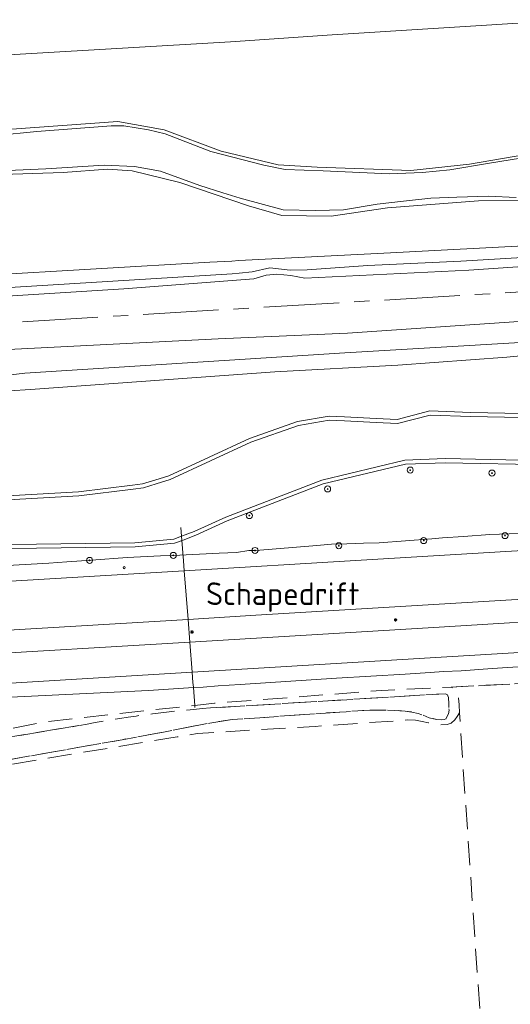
# Model space of a CAD drawing. Header units: metres. Extents: x 92650 to 117222, y 425801 to 461092.
# Tile 62 of 146: x 115106 to 115171, y 426816 to 426947. Entities that reach past the tile are written whole.
import ezdxf
from ezdxf.enums import TextEntityAlignment as Align

# ---------------------------------------------------------------- set-up
doc = ezdxf.new("R2010")
doc.units = ezdxf.units.M
doc.linetypes.add('AM-AS-SO', pattern=[16, 10, -2, 2, -2])
doc.linetypes.add('DASHED', pattern=[19.05, 12.7, -6.35])
doc.layers.get('0').update_dxf_attribs({"color": 253, "linetype": 'CONTINUOUS', "lineweight": 15})
for name, color, linetype, lineweight in [('B-WE-AM-AS_SPOOR_TREIN-G', 253, 'AM-AS-SO', 15), ('B-WE-GR-BOOM-S', 253, 'CONTINUOUS', 15), ('B-WE-GR-GRAS-GV', 253, 'CONTINUOUS', 15), ('B-WE-GR-GROENVOORZIENING-GV', 253, 'CONTINUOUS', 15), ('B-WE-GR-HOUTWAL-GV', 253, 'CONTINUOUS', 15), ('B-WE-GW-TALUD_KRUIN-G', 253, 'CONTINUOUS', 15), ('B-WE-IE-MEUBILAIR-S', 253, 'CONTINUOUS', 15), ('B-WE-KW-KUNSTWERK_DUIKER-G', 253, 'CONTINUOUS', 15), ('B-WE-OG-TERREIN_BEGROEID-GV', 253, 'CONTINUOUS', 15), ('B-WE-OG-TERREIN_OEVER-GV', 253, 'CONTINUOUS', 15), ('B-WE-OG-TOPOGRAFIE-T18', 7, 'CONTINUOUS', 15), ('B-WE-OG-WATER-GV', 253, 'CONTINUOUS', 15), ('B-WE-OG-WATER_MEER-GV', 253, 'CONTINUOUS', 15), ('B-WE-OG-WEG-GV', 253, 'CONTINUOUS', 15), ('B-WE-VH-GESLOTENVERHARDING_ASFALT-GV', 253, 'CONTINUOUS', 15), ('B-WE-VH-HALFVERHARDING-GV', 253, 'CONTINUOUS', 15), ('V-WE-KW-KUNSTWERK_DUIKER-G', 252, 'DASHED', 15), ('V-WE-OG-TERREIN_BEGROEID-GV', 252, 'DASHED', 15), ('V-WE-OG-TERREIN_OEVER-GV', 252, 'DASHED', 15), ('V-WE-OG-TERREIN_ONBEGROEID_ZAND-GV', 252, 'DASHED', 15), ('V-WE-OG-WATER-GV', 252, 'DASHED', 15)]:
    doc.layers.add(name, color=color, linetype=linetype, lineweight=lineweight)
doc.styles.add('NLCS-ISO', font='NLCS-ISO.ttf')
doc.styles.add('NLCS-ISO-M200-T18', font='NLCS-ISO.ttf', dxfattribs={"height": 0.36})

# ---------------------------------------------------------------- blocks, each defined once
blk = doc.blocks.new('SGR-BOOM_GBKN-SO')
at = {"linetype": 'ByBlock', "lineweight": 18}
h = blk.add_hatch(color=0, dxfattribs=at)
h.dxf.hatch_style = 1
edge = h.paths.add_edge_path()
edge.add_arc((0, 0), 0.25, 0, 360)
at = {"color": 0, "linetype": 'ByBlock', "lineweight": 18}
for radius in [2, 0.25]:
    blk.add_circle((0, 0), radius, dxfattribs=at)
at = {"color": 0, "linetype": 'ByBlock', "lineweight": 18, "style": 'NLCS-ISO'}
blk.add_attdef('SOORT', (2.5, 0), '', height=1.5, dxfattribs=at)
blk = doc.blocks.new('SIE-MEUBILAIR_PAAL_LICHTMAST-SO')
for points in [[(-0.62, 0), (-1, 0)], [(-0.71, 0.71), (-0.44, 0.44)], [(0, 1), (0, 0.62)], [(0.44, 0.44), (0.71, 0.71)], [(1, 0), (0.62, 0)], [(-0.71, -0.71), (-0.44, -0.44)], [(0, -0.62), (0, -1)], [(0.44, -0.44), (0.71, -0.71)]]:
    blk.add_lwpolyline(points)
blk.add_circle((0, 0), 0.5)
blk = doc.blocks.new('SIE-MEUBILAIR_PAAL_VERKEERSBORD-SO')
blk.add_circle((0, 0), 0.75)
at = {"style": 'NLCS-ISO'}
blk.add_text('vb', height=0.75, dxfattribs=at).set_placement((0, 0.07), align=Align.MIDDLE_CENTER)

msp = doc.modelspace()

# ---------------------------------------------------------------- linework, layer by layer
at = {"layer": 'B-WE-AM-AS_SPOOR_TREIN-G', "transparency": 33554687, "flags": 128}
msp.add_lwpolyline([(116378.649, 426978.553), (116313.265, 426974.979), (116268.79, 426972.94), (116228.66, 426971.41), (116192.667, 426969.929), (116165.48, 426969.18), (116134, 426967.68), (116098.45, 426965.86), (115986.75, 426959.28), (115956.388, 426957.403), (115928.26, 426955.83), (115897.64, 426953.89), (115871.105, 426952.419), (115718.045, 426943.286), (115695.872, 426941.858), (115546.27, 426932.85), (115485.84, 426929.42), (115451.371, 426927.274), (115256.116, 426915.623), (115200.4, 426912.45), (115061.99, 426904.15), (114986.549, 426899.545), (114729.261, 426884.168), (114632.81, 426878.605), (114336.434, 426860.848), (114266.275, 426856.5), (114176.977, 426851.178), (114065.739, 426844.741), (114020.479, 426841.948), (113942.585, 426837.311), (113911.266, 426835.668), (113883.665, 426834.561), (113859.82, 426833.885), (113841.838, 426833.5), (113821.731, 426833.221), (113799.968, 426833.137), (113777.619, 426833.235), (113754.581, 426833.535), (113722.881, 426834.319), (113683.682, 426835.831), (113647.223, 426837.818), (113611.073, 426840.142), (113590.471, 426841.72), (113564.676, 426843.495), (113525.176, 426846.551), (113498.443, 426848.864), (113484.376, 426850.17), (113466.008, 426852.021), (113446.083, 426854.338), (113431.85, 426856.105), (113417.098, 426858.054), (113378.34, 426863.689), (113344.463, 426869.284), (113327.206, 426872.286), (113303.685, 426876.54)], dxfattribs=at)
at = {"layer": 'B-WE-GR-GRAS-GV', "transparency": 33554687, "flags": 128}
for points in [[(115204.674, 426948.427), (115147.701, 426944.857), (115134.211, 426943.922), (115079.237, 426940.681), (115055.498, 426939.238), (115052.829, 426939.012), (115049.513, 426938.57), (115033.072, 426935.987)], [(115031.994, 426927.948), (115058.352, 426928.938), (115083.711, 426930.406), (115097.923, 426931.799), (115119.319, 426933.354), (115125.436, 426932.234), (115132.992, 426929.438), (115140.547, 426927.625), (115145.71, 426927.316), (115158.102, 426926.875), (115165.883, 426927.719), (115175.881, 426929.44)], [(115174.724, 426916.971), (115155.408, 426915.951), (115135.353, 426914.953), (115134.416, 426914.863), (115131.505, 426914.709), (115101.382, 426912.956), (115085.101, 426911.892), (115081.606, 426911.596), (115061.455, 426910.516), (115041.665, 426909.36), (114981.059, 426905.615), (114976.155, 426905.575), (114969.659, 426905.163), (114969.557, 426905.378), (114969.958, 426906.065), (114970.215, 426906.943), (114970.472, 426910.406)], [(115025.654, 426905.559), (115050.147, 426906.984), (115074.96, 426908.627), (115076.591, 426909.432), (115077.739, 426909.457), (115079.092, 426909.008), (115082.133, 426908.792), (115120.119, 426911.181), (115137.323, 426912.523), (115138.974, 426913.02), (115140.36, 426913.125), (115142.226, 426912.972), (115144.081, 426912.619), (115165.769, 426913.655), (115205.9, 426916.393)], [(115067.434, 426909.152), (115067.878, 426909.362), (115069.34, 426909.591), (115070.878, 426909.444), (115073.402, 426909.417), (115134.457, 426913.183), (115135.396, 426913.273), (115137.09, 426913.419), (115139.445, 426913.991), (115142.144, 426913.645), (115144.38, 426913.725), (115152.418, 426914.263), (115164.706, 426914.869), (115178.788, 426915.676)], [(115195.095, 426908.403), (115149.72, 426905.317), (115132.588, 426904.576), (115091.754, 426902.502), (115068.937, 426901.133), (115019.154, 426897.904), (114989.741, 426896.316), (114957.017, 426894.287), (114926.855, 426892.279), (114891.312, 426890.08), (114875.343, 426888.791), (114869.038, 426888.569), (114851.674, 426887.671)], [(115184.562, 426904.797), (115149.374, 426902.715), (115106.995, 426900.003), (115105.151, 426899.772), (115075.596, 426898.008), (115047.444, 426896.215), (114953.629, 426890.695)], [(115010.931, 426891.905), (115066.507, 426895.341), (115091.024, 426896.801), (115107.749, 426897.84), (115140.123, 426900.189), (115156.368, 426901.055), (115170.82, 426902.153), (115184.172, 426903.42)]]:
    msp.add_lwpolyline(points, dxfattribs=at)
at = {"layer": 'B-WE-GR-GROENVOORZIENING-GV', "transparency": 33554687, "flags": 128}
for points in [[(115175.265, 426922.888), (115167.071, 426922.839), (115155.007, 426921.93), (115147.566, 426920.832), (115141.015, 426920.885), (115136.62, 426922.192), (115127.544, 426925.275), (115121.214, 426926.807), (115117.935, 426927.044), (115112.071, 426926.585), (115099.998, 426926.198), (115091.414, 426925.936), (115078.487, 426925.23), (115052.026, 426922.986), (115034.34, 426922.422)], [(114981.059, 426905.615), (115041.665, 426909.36), (115061.455, 426910.516), (115081.606, 426911.596), (115085.101, 426911.892), (115101.382, 426912.956), (115131.505, 426914.709), (115134.416, 426914.863), (115135.353, 426914.953), (115155.408, 426915.951), (115174.724, 426916.971)]]:
    msp.add_lwpolyline(points, dxfattribs=at)
at = {"layer": 'B-WE-GR-HOUTWAL-GV', "transparency": 33554687, "flags": 128}
for points in [[(115209.074, 426903.934), (115208.735, 426904.096), (115205.106, 426904.275), (115187.852, 426903.652), (115184.172, 426903.42), (115170.82, 426902.153), (115156.368, 426901.055), (115140.123, 426900.189), (115107.749, 426897.84), (115091.024, 426896.801), (115066.507, 426895.341), (115010.931, 426891.905), (115000.613, 426891.197), (114946.296, 426888.095), (114894.576, 426884.985), (114893.24, 426884.419), (114892.905, 426882.632), (114893.058, 426875.638), (114890.502, 426870.135), (114891.531, 426870.037), (114898.93, 426870.191), (114899.034, 426870.193), (114901.868, 426870.851)], [(115023.192, 426878.789), (115041.51, 426879.882), (115055.521, 426880.541), (115056.834, 426880.602), (115070.76, 426881.257), (115071.632, 426881.284), (115089.782, 426881.85), (115093.357, 426882.357), (115102.353, 426883.63), (115114.116, 426884.287), (115121.268, 426885.176), (115122.598, 426885.341), (115124.233, 426885.845), (115126.072, 426886.41), (115136.726, 426891.374), (115143.099, 426893.617), (115147.281, 426894.322), (115149.341, 426894.218), (115153.533, 426894.007), (115156.301, 426893.885), (115160.598, 426895.01), (115166.024, 426894.788), (115181.826, 426894.506)]]:
    msp.add_lwpolyline(points, dxfattribs=at)
at = {"layer": 'B-WE-GW-TALUD_KRUIN-G', "transparency": 33554687, "flags": 128}
msp.add_lwpolyline([(115212.972, 426903.831), (115212.84, 426905.147), (115212.609, 426905.539), (115211.815, 426905.967), (115210.99, 426906.113), (115208.392, 426906.109), (115184.562, 426904.797), (115149.374, 426902.715), (115106.995, 426900.003), (115105.151, 426899.772), (115075.596, 426898.008), (115047.444, 426896.215), (114953.629, 426890.695), (114928.561, 426889.302), (114902.567, 426887.679), (114893.728, 426886.613), (114891.804, 426885.902), (114891.006, 426884.838), (114890.711, 426883.119), (114890.84, 426880.587), (114891.577, 426877.118), (114893.058, 426875.638)], dxfattribs=at)
at = {"layer": 'B-WE-KW-KUNSTWERK_DUIKER-G', "transparency": 33554687, "flags": 128}
for points in [[(115127.676, 426879.561), (115127.766, 426878.398)], [(115127.766, 426878.398), (115128.016, 426875.168)], [(115128.016, 426875.168), (115128.119, 426873.834)], [(115128.119, 426873.834), (115128.618, 426867.39)], [(115128.618, 426867.39), (115128.851, 426864.381)], [(115128.851, 426864.381), (115129.16, 426860.393)], [(115129.16, 426860.393), (115129.265, 426859.026)], [(115129.265, 426859.026), (115129.315, 426858.386)], [(115129.315, 426858.386), (115129.317, 426858.357)], [(115129.317, 426858.357), (115129.5, 426855.995)], [(115129.5, 426855.995), (115129.521, 426855.723)]]:
    msp.add_lwpolyline(points, dxfattribs=at)
at = {"layer": 'B-WE-OG-TERREIN_BEGROEID-GV', "transparency": 33554687, "flags": 128}
for points in [[(115182.516, 426886.704), (115176.653, 426887.869), (115162.652, 426888.149), (115157.402, 426887.964), (115146.505, 426885.329), (115133.811, 426880.442), (115129.652, 426878.534), (115127.956, 426877.894), (115126.833, 426877.47), (115121.606, 426876.993), (115098.729, 426876.681), (115085.358, 426875.59), (115073.366, 426873.84), (115057.251, 426872.493), (115056.498, 426872.394)], [(115104.701, 426874.548), (115110.206, 426874.847), (115112.584, 426875.021), (115115.836, 426875.228), (115120.555, 426875.568), (115124.966, 426875.789), (115126.661, 426875.87), (115132.723, 426876.158), (115135.035, 426876.268), (115136.679, 426876.522), (115137.587, 426876.522), (115145.66, 426877.18), (115147.623, 426877.34), (115149.623, 426877.407), (115151.853, 426877.482), (115153.933, 426877.552), (115160.867, 426878.066), (115162.301, 426878.173), (115165.063, 426878.377), (115168.571, 426878.637), (115173.68, 426878.821)], [(115172.314, 426861.079), (115168.863, 426860.873), (115164.764, 426860.589), (115162.442, 426860.488), (115160.657, 426860.348), (115157.365, 426860.15), (115148.284, 426859.584), (115135.493, 426858.763), (115132.6, 426858.567), (115130.597, 426858.415), (115129.317, 426858.357), (115123.383, 426857.985), (115101.445, 426856.893), (115082.325, 426855.339), (115071.236, 426853.584), (115064.588, 426851.898), (115057.422, 426849.7), (115055.428, 426849.012), (115046.85, 426845.207), (115046.866, 426845.173)]]:
    msp.add_lwpolyline(points, dxfattribs=at)
at = {"layer": 'B-WE-OG-TERREIN_OEVER-GV', "transparency": 33554687, "flags": 128}
for points in [[(115175.881, 426929.44), (115165.883, 426927.719), (115158.102, 426926.875), (115145.71, 426927.316), (115140.547, 426927.625), (115132.992, 426929.438), (115125.436, 426932.234), (115119.319, 426933.354), (115097.923, 426931.799), (115083.711, 426930.406), (115058.352, 426928.938), (115031.994, 426927.948)], [(115034.389, 426927.44), (115043.979, 426927.842), (115054.546, 426928.285), (115064.98, 426928.722), (115082.643, 426929.708), (115090.971, 426930.579), (115098.323, 426931.348), (115103.206, 426931.5), (115108.578, 426932.022), (115118.426, 426932.794), (115120.117, 426932.781), (115123.4, 426932.259), (115125.601, 426931.711), (115131.644, 426929.372), (115138.635, 426927.565), (115141.482, 426926.981), (115146.481, 426926.819), (115155.238, 426926.437), (115159.631, 426926.601), (115163.255, 426926.938), (115168.527, 426927.821), (115173.965, 426928.732)], [(115172.05, 426923.285), (115168.368, 426923.478), (115164.192, 426923.335), (115160.755, 426923.217), (115157.116, 426922.8), (115153.647, 426922.402), (115149.208, 426921.655), (115145.49, 426921.568), (115141.188, 426921.643), (115135.505, 426923.197), (115133.199, 426923.926), (115130.179, 426924.881), (115124.954, 426926.781), (115121.534, 426927.403), (115117.505, 426927.556), (115109.809, 426927.094), (115096.725, 426926.525), (115082.998, 426926.267), (115067.284, 426924.743), (115057.971, 426923.981), (115049.702, 426923.523), (115039.062, 426923.436), (115032.229, 426922.892)], [(115034.34, 426922.422), (115052.026, 426922.986), (115078.487, 426925.23), (115091.414, 426925.936), (115099.998, 426926.198), (115112.071, 426926.585), (115117.935, 426927.044), (115121.214, 426926.807), (115127.544, 426925.275), (115136.62, 426922.192), (115141.015, 426920.885), (115147.566, 426920.832), (115155.007, 426921.93), (115167.071, 426922.839), (115175.265, 426922.888)], [(115181.826, 426894.506), (115166.024, 426894.788), (115160.598, 426895.01), (115156.301, 426893.885), (115153.533, 426894.007), (115149.341, 426894.218), (115147.281, 426894.322), (115143.099, 426893.617), (115136.726, 426891.374), (115126.072, 426886.41), (115124.233, 426885.845), (115122.598, 426885.341), (115121.268, 426885.176), (115114.116, 426884.287), (115102.353, 426883.63), (115093.357, 426882.357), (115089.782, 426881.85), (115071.632, 426881.284), (115070.76, 426881.257), (115056.834, 426880.602), (115055.521, 426880.541)], [(115054.435, 426879.951), (115056.87, 426880.065), (115070.781, 426880.719), (115071.649, 426880.746), (115089.828, 426881.313), (115093.433, 426881.824), (115102.406, 426883.094), (115114.164, 426883.75), (115121.334, 426884.642), (115122.711, 426884.813), (115124.391, 426885.33), (115126.266, 426885.906), (115136.93, 426890.875), (115143.234, 426893.094), (115147.313, 426893.781), (115149.314, 426893.68), (115153.508, 426893.469), (115156.359, 426893.344), (115160.656, 426894.469), (115166.008, 426894.25), (115181.75, 426893.969)], [(115176.711, 426888.406), (115162.648, 426888.688), (115157.328, 426888.5), (115146.344, 426885.844), (115133.602, 426880.938), (115129.445, 426879.031), (115127.766, 426878.398), (115126.711, 426878), (115121.578, 426877.531), (115098.703, 426877.219), (115085.297, 426876.125), (115073.305, 426874.375), (115057.217, 426873.03)], [(115057.251, 426872.493), (115073.366, 426873.84), (115085.358, 426875.59), (115098.729, 426876.681), (115121.606, 426876.993), (115126.833, 426877.47), (115127.956, 426877.894), (115129.652, 426878.534), (115133.811, 426880.442), (115146.505, 426885.329), (115157.402, 426887.964), (115162.652, 426888.149), (115176.653, 426887.869)]]:
    msp.add_lwpolyline(points, dxfattribs=at)
at = {"layer": 'B-WE-OG-WATER-GV', "transparency": 33554687, "flags": 128}
for points in [[(115173.965, 426928.732), (115168.527, 426927.821), (115163.255, 426926.938), (115159.631, 426926.601), (115155.238, 426926.437), (115146.481, 426926.819), (115141.482, 426926.981), (115138.635, 426927.565), (115131.644, 426929.372), (115125.601, 426931.711), (115123.4, 426932.259), (115120.117, 426932.781), (115118.426, 426932.794), (115108.578, 426932.022), (115103.206, 426931.5), (115098.323, 426931.348), (115090.971, 426930.579), (115082.643, 426929.708), (115064.98, 426928.722), (115054.546, 426928.285), (115043.979, 426927.842), (115034.389, 426927.44)], [(115032.229, 426922.892), (115039.062, 426923.436), (115049.702, 426923.523), (115057.971, 426923.981), (115067.284, 426924.743), (115082.998, 426926.267), (115096.725, 426926.525), (115109.809, 426927.094), (115117.505, 426927.556), (115121.534, 426927.403), (115124.954, 426926.781), (115130.179, 426924.881), (115133.199, 426923.926), (115135.505, 426923.197), (115141.188, 426921.643), (115145.49, 426921.568), (115149.208, 426921.655), (115153.647, 426922.402), (115157.116, 426922.8), (115160.755, 426923.217), (115164.192, 426923.335), (115168.368, 426923.478), (115172.05, 426923.285)]]:
    msp.add_lwpolyline(points, dxfattribs=at)
at = {"layer": 'B-WE-OG-WATER_MEER-GV', "transparency": 33554687, "flags": 128}
for points in [[(115181.75, 426893.969), (115166.008, 426894.25), (115160.656, 426894.469), (115156.359, 426893.344), (115153.508, 426893.469), (115149.314, 426893.68), (115147.313, 426893.781), (115143.234, 426893.094), (115136.93, 426890.875), (115126.266, 426885.906), (115124.391, 426885.33), (115122.711, 426884.813), (115121.334, 426884.642), (115114.164, 426883.75), (115102.406, 426883.094)], [(115098.703, 426877.219), (115121.578, 426877.531), (115126.711, 426878), (115127.766, 426878.398), (115129.445, 426879.031), (115133.602, 426880.938), (115146.344, 426885.844), (115157.328, 426888.5), (115162.648, 426888.688), (115176.711, 426888.406)]]:
    msp.add_lwpolyline(points, dxfattribs=at)
at = {"layer": 'B-WE-OG-WEG-GV', "transparency": 33554687, "flags": 128}
for points in [[(115173.68, 426878.821), (115168.571, 426878.637), (115165.063, 426878.377), (115162.301, 426878.173), (115160.867, 426878.066), (115153.933, 426877.552), (115151.853, 426877.482), (115149.623, 426877.407), (115147.623, 426877.34), (115145.66, 426877.18), (115137.587, 426876.522), (115136.679, 426876.522), (115135.035, 426876.268), (115132.723, 426876.158), (115126.661, 426875.87), (115124.966, 426875.789), (115120.555, 426875.568), (115115.836, 426875.228), (115112.584, 426875.021), (115110.206, 426874.847), (115104.701, 426874.548)], [(115093.235, 426871.736), (115128.119, 426873.834), (115151.511, 426875.241), (115183.216, 426877.146)], [(115183.216, 426870.667), (115137.605, 426867.929), (115128.618, 426867.39), (115099.61, 426865.651)], [(115097.531, 426862.497), (115128.851, 426864.381), (115160.406, 426866.28), (115183.364, 426867.668)], [(115183.561, 426863.672), (115160.647, 426862.287), (115129.16, 426860.393), (115097.799, 426858.506)], [(115101.445, 426856.893), (115123.383, 426857.985), (115129.317, 426858.357), (115130.597, 426858.415), (115132.6, 426858.567), (115135.493, 426858.763), (115148.284, 426859.584), (115157.365, 426860.15), (115160.657, 426860.348), (115162.442, 426860.488), (115164.764, 426860.589), (115168.863, 426860.873), (115172.314, 426861.079)]]:
    msp.add_lwpolyline(points, dxfattribs=at)
at = {"layer": 'B-WE-VH-GESLOTENVERHARDING_ASFALT-GV', "transparency": 33554687, "flags": 128}
for points in [[(115033.072, 426935.987), (115049.513, 426938.57), (115052.829, 426939.012), (115055.498, 426939.238), (115079.237, 426940.681), (115134.211, 426943.922), (115147.701, 426944.857), (115204.674, 426948.427)], [(115183.216, 426877.146), (115151.511, 426875.241), (115128.119, 426873.834), (115093.235, 426871.736)], [(115099.61, 426865.651), (115128.618, 426867.39), (115137.605, 426867.929), (115183.216, 426870.667)], [(115183.364, 426867.668), (115160.406, 426866.28), (115128.851, 426864.381), (115097.531, 426862.497)], [(115097.799, 426858.506), (115129.16, 426860.393), (115160.647, 426862.287), (115183.561, 426863.672)]]:
    msp.add_lwpolyline(points, dxfattribs=at)
at = {"layer": 'B-WE-VH-HALFVERHARDING-GV', "transparency": 33554687, "flags": 128}
for points in [[(115205.9, 426916.393), (115165.769, 426913.655), (115144.081, 426912.619), (115142.226, 426912.972), (115140.36, 426913.125), (115138.974, 426913.02), (115137.323, 426912.523), (115120.119, 426911.181), (115082.133, 426908.792), (115079.092, 426909.008), (115077.739, 426909.457), (115076.591, 426909.432), (115074.96, 426908.627), (115050.147, 426906.984), (115025.654, 426905.559)], [(115019.154, 426897.904), (115068.937, 426901.133), (115091.754, 426902.502), (115132.588, 426904.576), (115149.72, 426905.317), (115195.095, 426908.403)]]:
    msp.add_lwpolyline(points, dxfattribs=at)
at = {"layer": 'V-WE-KW-KUNSTWERK_DUIKER-G', "ltscale": 0.25, "transparency": 33554687, "flags": 128}
msp.add_lwpolyline([(115129.5, 426855.995), (115129.521, 426855.723)], dxfattribs=at)
at = {"layer": 'V-WE-OG-TERREIN_BEGROEID-GV', "ltscale": 0.25, "transparency": 33554687, "flags": 128}
msp.add_lwpolyline([(115054.156, 426842.344), (115056.225, 426842.827), (115059.109, 426843.5), (115080.383, 426847.938), (115109.844, 426853.844), (115127.594, 426855.787), (115129.5, 426855.995), (115132.109, 426856.281), (115132.902, 426856.341), (115154.242, 426857.969), (115163.452, 426858.424), (115175.951, 426859.042)], dxfattribs=at)
at = {"layer": 'V-WE-OG-TERREIN_OEVER-GV', "ltscale": 0.25, "transparency": 33554687, "flags": 128}
for points in [[(115131.565, 426855.646), (115162.681, 426857.538), (115162.955, 426857.372), (115163.091, 426857.02), (115163.137, 426856.179), (115163.155, 426855.38), (115163.088, 426854.858), (115162.754, 426854.208), (115162.526, 426854.1), (115162.116, 426854.06), (115161.497, 426854.128), (115160.542, 426854.359), (115159.752, 426854.689), (115159.075, 426854.923), (115158.246, 426855.113), (115157.334, 426855.233), (115155.949, 426855.333), (115152.697, 426855.373), (115149.524, 426855.157), (115146.17, 426854.938), (115138.103, 426854.358), (115134.444, 426854.135), (115131.483, 426853.644), (115127.975, 426852.986), (115125.141, 426852.413), (115119.879, 426851.446), (115112.586, 426850.154), (115097.34, 426847.446), (115094.82, 426847.031), (115092.75, 426846.563), (115091.549, 426846.013), (115090.801, 426845.638), (115090.127, 426845.323), (115088.665, 426844.789), (115087.678, 426844.485), (115086.747, 426844.376), (115084.755, 426844.222)], [(115057.181, 426842.411), (115089.34, 426849.199), (115114.178, 426853.316)]]:
    msp.add_lwpolyline(points, dxfattribs=at)
at = {"layer": 'V-WE-OG-TERREIN_OEVER-GV', "ltscale": 0.25, "transparency": 33554687}
msp.add_lwpolyline([(115114.178, 426853.316, -0.0288701), (115131.565, 426855.646)], format="xyb", dxfattribs=at)
at = {"layer": 'V-WE-OG-TERREIN_ONBEGROEID_ZAND-GV', "ltscale": 0.25, "transparency": 33554687, "flags": 128}
for points in [[(115175.951, 426859.042), (115163.452, 426858.424), (115163.798, 426858.184), (115164.176, 426857.711), (115164.4, 426857.075), (115164.515, 426856.052), (115164.538, 426855.012), (115181.077, 426613.074)], [(115164.538, 426855.012), (115164.254, 426854.52), (115163.929, 426854.081), (115163.457, 426853.65), (115162.913, 426853.469), (115162.059, 426853.424), (115161.376, 426853.478), (115160.449, 426853.67), (115159.615, 426853.878), (115158.717, 426854.018), (115157.727, 426854.057), (115145.431, 426853.208), (115129.878, 426852.274), (115127.159, 426851.825), (115092.987, 426846.18)]]:
    msp.add_lwpolyline(points, dxfattribs=at)
at = {"layer": 'V-WE-OG-WATER-GV', "ltscale": 0.25, "transparency": 33554687, "flags": 128}
for points in [[(115084.755, 426844.222), (115086.747, 426844.376), (115087.678, 426844.485), (115088.665, 426844.789), (115090.127, 426845.323), (115090.801, 426845.638), (115091.549, 426846.013), (115092.75, 426846.563), (115094.82, 426847.031), (115097.34, 426847.446), (115112.586, 426850.154), (115119.879, 426851.446), (115125.141, 426852.413), (115127.975, 426852.986), (115131.483, 426853.644), (115134.444, 426854.135), (115138.103, 426854.358), (115146.17, 426854.938), (115149.524, 426855.157), (115152.697, 426855.373), (115155.949, 426855.333), (115157.334, 426855.233), (115158.246, 426855.113), (115159.075, 426854.923), (115159.752, 426854.689), (115160.542, 426854.359), (115161.497, 426854.128), (115162.116, 426854.06), (115162.526, 426854.1), (115162.754, 426854.208), (115163.088, 426854.858), (115163.155, 426855.38), (115163.137, 426856.179), (115163.091, 426857.02), (115162.955, 426857.372), (115162.681, 426857.538), (115131.565, 426855.646)], [(115114.178, 426853.316), (115089.34, 426849.199), (115057.181, 426842.411)]]:
    msp.add_lwpolyline(points, dxfattribs=at)
at = {"layer": 'V-WE-OG-WATER-GV', "ltscale": 0.25, "transparency": 33554687}
msp.add_lwpolyline([(115131.565, 426855.646, 0.0288701), (115114.178, 426853.316)], format="xyb", dxfattribs=at)

# ---------------------------------------------------------------- block references
at = {"layer": 'B-WE-GR-BOOM-S', "transparency": 33554687, "xscale": 0.2, "yscale": 0.2, "zscale": 0.2}
for p in [(115158.019, 426887.167), (115168.846, 426886.771), (115147.09, 426884.669), (115136.727, 426881.144), (115159.811, 426877.829), (115170.571, 426878.487), (115137.479, 426876.522), (115148.573, 426877.144), (115115.575, 426875.209), (115126.661, 426875.87)]:
    msp.add_blockref('SGR-BOOM_GBKN-SO', p, dxfattribs=at)
at = {"layer": 'B-WE-IE-MEUBILAIR-S', "transparency": 33554687, "xscale": 0.2, "yscale": 0.2, "zscale": 0.2}
for name, p in [('SIE-MEUBILAIR_PAAL_VERKEERSBORD-SO', (115120.155, 426874.258)), ('SIE-MEUBILAIR_PAAL_LICHTMAST-SO', (115156.083, 426867.323)), ('SIE-MEUBILAIR_PAAL_LICHTMAST-SO', (115129.129, 426865.716))]:
    msp.add_blockref(name, p, dxfattribs=at)

# ---------------------------------------------------------------- texts
at = {"layer": 'B-WE-OG-TOPOGRAFIE-T18', "transparency": 33554687, "style": 'NLCS-ISO-M200-T18'}
msp.add_text('Schapedrift', height=3, dxfattribs=at).set_placement((115141.145, 426870.341), align=Align.MIDDLE)

doc.saveas('drawing.dxf')
